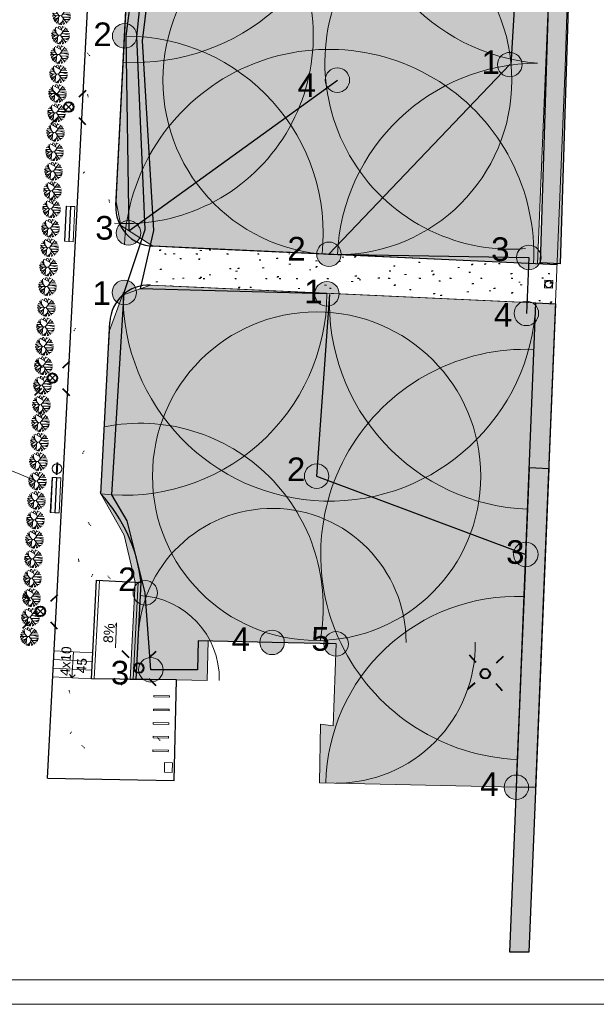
# Model space of a CAD drawing. Header units: metres. Extents: x -0.21 to 0.92, y -0.3 to 0.33.
# Tile 2 of 18: x -0.01 to 0.11, y -0.3 to -0.1. Entities that reach past the tile are written whole.
import ezdxf

# ---------------------------------------------------------------- set-up
doc = ezdxf.new("R2010")
doc.units = ezdxf.units.M
doc.header["$LTSCALE"] = 0.0127
doc.layers.add('Design Layer-1', color=7, linetype='Continuous')
doc.layers.add('nawodnienie', color=7, linetype='Continuous')
doc.styles.add('Arial', font='arial.ttf')

# ---------------------------------------------------------------- blocks, each defined once
blk = doc.blocks.new('thuja M')
at = {"color": 3, "linetype": 'Continuous', "lineweight": 18, "true_color": 0x00ff00, "transparency": 33554687}
for p, q in [((6591188.030408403, 5674830.43351465), (6591187.647005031, 5674830.646760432)), ((6591187.802077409, 5674830.560510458), (6591187.822690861, 5674830.70950627)), ((6591188.092481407, 5674830.307144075), (6591187.890200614, 5674830.718954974)), ((6591188.004995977, 5674830.485250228), (6591188.08761177, 5674830.704294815)), ((6591188.053624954, 5674830.613528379), (6591188.201847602, 5674830.665242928)), ((6591187.932484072, 5674830.091455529), (6591187.316962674, 5674830.102640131)), ((6591187.457453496, 5674829.974068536), (6591187.319763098, 5674830.035351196)), ((6591187.515200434, 5674830.099701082), (6591187.332187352, 5674830.232446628)), ((6591187.618378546, 5674830.24982669), (6591187.35223022, 5674830.261294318)), ((6591187.594883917, 5674830.100575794), (6591187.361905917, 5674829.886115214)), ((6591187.561166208, 5674830.386429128), (6591187.379543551, 5674830.367965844)), ((6591187.757298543, 5674830.096111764), (6591187.476172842, 5674830.512237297)), ((6591187.830801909, 5674830.095022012), (6591187.484603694, 5674829.668508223)), ((6591187.615339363, 5674830.306241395), (6591187.588582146, 5674830.611166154)), ((6591187.626414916, 5674830.24982669), (6591187.649350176, 5674830.24982669)), ((6591187.735827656, 5674829.978014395), (6591187.721373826, 5674829.509372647)), ((6591188.001894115, 5674829.993154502), (6591188.561667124, 5674829.997445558)), ((6591188.015133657, 5674830.18780417), (6591188.560593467, 5674830.199127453)), ((6591188.125957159, 5674830.346844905), (6591188.521175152, 5674830.335764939)), ((6591188.17450903, 5674830.191112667), (6591188.569283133, 5674830.088965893)), ((6591188.280421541, 5674830.342514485), (6591188.385812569, 5674830.537875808)), ((6591188.372994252, 5674830.339919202), (6591188.434070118, 5674830.483874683)), ((6591188.403025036, 5674829.996229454), (6591188.546283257, 5674829.926737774)), ((6591187.37633933, 5674829.844892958), (6591187.683891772, 5674829.914029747)), ((6591187.522137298, 5674829.877667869), (6591187.429093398, 5674829.737355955)), ((6591187.729639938, 5674829.777387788), (6591187.572821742, 5674829.590013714)), ((6591188.00248097, 5674829.690368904), (6591187.774761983, 5674829.49185339)), ((6591187.880666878, 5674829.584176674), (6591187.884487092, 5674829.471548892)), ((6591188.070579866, 5674829.895879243), (6591187.929112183, 5674829.468954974)), ((6591188.024558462, 5674829.756994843), (6591188.174064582, 5674829.512943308)), ((6591188.098569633, 5674829.636180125), (6591188.078089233, 5674829.483518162)), ((6591188.121132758, 5674829.837453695), (6591188.509006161, 5674829.826873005)), ((6591188.232857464, 5674829.666055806), (6591188.406486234, 5674829.673795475)), ((6591188.247175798, 5674829.834015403), (6591188.471836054, 5674829.759471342)), ((6591188.300516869, 5674829.832560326), (6591188.534572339, 5674829.889323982))]:
    blk.add_line(p, q, dxfattribs=at)
at = {"color": 3, "linetype": 'Continuous', "lineweight": 18, "true_color": 0x00ff00, "transparency": 33554687, "flags": 128}
blk.add_lwpolyline([(6591188.316175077, 5674830.597937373), (6591187.932484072, 5674830.091455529), (6591188.295490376, 5674829.577352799)], dxfattribs=at)
blk = doc.blocks.new('Callout')
at = {"color": 7, "linetype": 'Continuous', "lineweight": 5, "transparency": 33554687}
for p, q in [((-1.462795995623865, -0.6167528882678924), (0, 0)), ((0, 0), (9.971822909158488, 0))]:
    blk.add_line(p, q, dxfattribs=at)
at = {"color": 7, "transparency": 33554687, "insert": (-1.705132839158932, -0.04504865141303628), "char_height": 1.136881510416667, "width": 11.462399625, "attachment_point": 3, "rotation": 22.86155510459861, "line_spacing_factor": 0.9673603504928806, "style": 'Arial'}
blk.add_mtext("Thuja 'Smaragd'", dxfattribs=at)

msp = doc.modelspace()

# ---------------------------------------------------------------- hatches: boundary and pattern name
at = {"layer": 'nawodnienie', "linetype": 'Continuous', "lineweight": 5, "true_color": 0xff00ff, "transparency": 33554687}
h = msp.add_hatch(dxfattribs=at)
h.set_pattern_fill('AR-SAND_3-1', color=6, scale=4.000000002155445, style=0, pattern_type=2)
h.set_pattern_definition([(-48.55481375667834, (2118.142719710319, -11944.28346248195), (0.01558888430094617, 0.001588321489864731), [0.0001599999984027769, -0.03922015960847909]), (-48.55481375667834, (2118.142930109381, -11944.28370075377), (0.01558888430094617, 0.001588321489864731), [0.0001599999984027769, -0.03922015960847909]), (-48.55481375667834, (2118.142932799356, -11944.2837038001), (0.01558888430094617, 0.001588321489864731), [0.0001599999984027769, -0.03922015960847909]), (-48.55481375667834, (2118.143167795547, -11944.28396992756), (0.01558888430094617, 0.001588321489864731), [0.0001599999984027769, -0.03922015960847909]), (-48.55481375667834, (2118.143170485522, -11944.28397297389), (0.01558888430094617, 0.001588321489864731), [0.0001599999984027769, -0.03922015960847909]), (-78.5548140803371, (2118.142719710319, -11944.28346248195), (0.02387374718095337, -0.01277244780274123), [0.0001599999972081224, -0.02190751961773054]), (-78.5548140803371, (2118.142754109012, -11944.28363238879), (0.02387374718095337, -0.01277244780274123), [0.0001599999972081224, -0.02190751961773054]), (-78.5548140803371, (2118.142754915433, -11944.28363637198), (0.02387374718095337, -0.01277244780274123), [0.0001599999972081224, -0.02190751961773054]), (-78.5548140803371, (2118.142811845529, -11944.28391756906), (0.02387374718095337, -0.01277244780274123), [0.0001599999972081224, -0.02190751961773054]), (-78.5548140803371, (2118.14281265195, -11944.28392155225), (0.02387374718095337, -0.01277244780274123), [0.0001599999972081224, -0.02190751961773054]), (-118.5548147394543, (2118.142031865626, -11944.27348873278), (0.001787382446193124, -0.025248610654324), [0.0001599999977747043, -0.03763519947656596]), (-118.5548147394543, (2118.141980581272, -11944.27358297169), (0.001787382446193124, -0.025248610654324), [0.0001599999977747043, -0.03763519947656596]), (-118.5548147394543, (2118.141978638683, -11944.27358654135), (0.001787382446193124, -0.025248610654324), [0.0001599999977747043, -0.03763519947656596]), (-118.5548147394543, (2118.141799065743, -11944.27391652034), (0.001787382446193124, -0.025248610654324), [0.0001599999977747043, -0.03763519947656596]), (-118.5548147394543, (2118.141797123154, -11944.27392008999), (0.001787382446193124, -0.025248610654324), [0.0001599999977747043, -0.03763519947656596]), (-128.5548148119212, (2118.142031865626, -11944.27348873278), (0.00879793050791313, -0.02388508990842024), [0.0001599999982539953, -0.02243583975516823]), (-128.5548148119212, (2118.141997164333, -11944.27353227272), (0.00879793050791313, -0.02388508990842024), [0.0001599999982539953, -0.02243583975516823]), (-128.5548148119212, (2118.141994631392, -11944.27353545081), (0.00879793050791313, -0.02388508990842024), [0.0001599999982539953, -0.02243583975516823]), (-128.5548148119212, (2118.14184026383, -11944.2737291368), (0.00879793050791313, -0.02388508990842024), [0.0001599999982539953, -0.02243583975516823]), (-128.5548148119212, (2118.141837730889, -11944.2737323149), (0.00879793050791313, -0.02388508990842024), [0.0001599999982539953, -0.02243583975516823])])
h.paths.add_polyline_path([(-0.00472076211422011, -0.2247465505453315), (0.00325159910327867, -0.2251591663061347), (0.02162269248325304, 0.1295862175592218), (0.01360725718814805, 0.1296019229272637)])
at = {"layer": 'nawodnienie', "linetype": 'Continuous', "lineweight": 0, "true_color": 0xe2e6cf, "transparency": 33554687}
for points in [[(0.09467516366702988, -0.1453202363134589), (0.02489061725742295, -0.142110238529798), (0.01563298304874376, -0.1416869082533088), (0.009059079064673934, -0.1374200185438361), (0.008080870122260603, -0.1325696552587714), (0.00827808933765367, -0.1282028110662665), (0.02005483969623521, 0.1001225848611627), (0.02038078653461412, 0.105624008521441), (0.02211143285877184, 0.1102254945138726), (0.02876241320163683, 0.1132006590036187), (0.0376914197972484, 0.1127598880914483), (0.1052388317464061, 0.1094049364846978)], [(0.01096649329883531, -0.2306622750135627), (0.0204662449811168, -0.2307481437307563), (0.02679909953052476, -0.2308690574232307), (0.0269541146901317, -0.2227501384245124), (0.0532741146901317, -0.2233501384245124), (0.0526341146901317, -0.2401901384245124), (0.050073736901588, -0.2398509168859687), (0.04987245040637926, -0.2518870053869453), (0.09032304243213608, -0.2528046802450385), (0.09434808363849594, -0.1532942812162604), (0.02456224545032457, -0.1501036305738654), (0.01512240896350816, -0.1496720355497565), (0.009382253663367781, -0.1517381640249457), (0.006677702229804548, -0.1589894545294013), (0.006370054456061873, -0.1649336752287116), (0.004940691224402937, -0.1925511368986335), (0.009742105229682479, -0.2010503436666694), (0.01200022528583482, -0.2106890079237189)]]:
    msp.add_hatch(color=254, dxfattribs=at).paths.add_polyline_path(points)
at = {"layer": 'nawodnienie', "linetype": 'Continuous', "lineweight": 0, "true_color": 0xd9d9d9, "transparency": 33554687}
for points in [[(0.09531346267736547, -0.1450990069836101), (0.09803367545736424, -0.05723208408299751), (0.1020316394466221, -0.05738426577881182), (0.0993093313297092, -0.1453169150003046), (0.09531346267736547, -0.1450990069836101)], [(0.09426828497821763, -0.2528397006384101), (0.09032304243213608, -0.2528046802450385), (0.09434808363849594, -0.1532942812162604), (0.09834395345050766, -0.1534769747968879), (0.09426828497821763, -0.2528397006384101)], [(0.09291257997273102, -0.2866965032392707), (0.08896733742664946, -0.2866614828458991), (0.09299237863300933, -0.187151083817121), (0.09698824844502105, -0.1873337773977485), (0.09291257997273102, -0.2866965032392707)]]:
    msp.add_hatch(color=254, dxfattribs=at).paths.add_polyline_path(points)
at = {"layer": 'nawodnienie', "linetype": 'Continuous', "lineweight": 0, "true_color": 0xcc6666, "transparency": 33554687}
h = msp.add_hatch(color=13, dxfattribs=at)
edge = h.paths.add_edge_path()
edge.add_arc((0.009811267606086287, -0.09847784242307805), 0.002516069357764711, 0, 360)
at = {"layer": 'nawodnienie', "linetype": 'Continuous', "lineweight": 0, "true_color": 0x636466, "transparency": 33554687}
h = msp.add_hatch(color=251, dxfattribs=at)
edge = h.paths.add_edge_path()
edge.add_arc((0.08897380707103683, -0.1043820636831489), 0.002516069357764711, 0, 360)
at = {"layer": 'nawodnienie', "linetype": 'Continuous', "lineweight": 0, "true_color": 0xcc6666, "transparency": 33554687}
h = msp.add_hatch(color=13, dxfattribs=at)
edge = h.paths.add_edge_path()
edge.add_arc((0.05352825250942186, -0.1075609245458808), 0.002516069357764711, 0, 360)
h = msp.add_hatch(color=13, dxfattribs=at)
edge = h.paths.add_edge_path()
edge.add_arc((0.01059023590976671, -0.1389401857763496), 0.002516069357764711, 0, 360)
at = {"layer": 'nawodnienie', "linetype": 'Continuous', "lineweight": 0, "true_color": 0x636466, "transparency": 33554687}
h = msp.add_hatch(color=251, dxfattribs=at)
edge = h.paths.add_edge_path()
edge.add_arc((0.05180800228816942, -0.1433411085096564), 0.002516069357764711, 0, 360)
h = msp.add_hatch(color=251, dxfattribs=at)
edge = h.paths.add_edge_path()
edge.add_arc((0.09288591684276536, -0.1439779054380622), 0.002516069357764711, 0, 360)
at = {"layer": 'nawodnienie', "linetype": 'Continuous', "lineweight": 5, "true_color": 0xff00ff, "transparency": 33554687}
h = msp.add_hatch(dxfattribs=at)
h.set_pattern_fill('AR-SAND_3', color=6, style=0, pattern_type=2)
h.set_pattern_definition([(37.50000000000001, (0.0001376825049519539, 1.353553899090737), (-0.0001280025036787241, 0.00391530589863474), [4e-05, -0.009805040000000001]), (37.50000000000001, (0.0002007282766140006, 1.353602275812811), (-0.0001280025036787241, 0.00391530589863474), [4e-05, -0.009805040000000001]), (37.50000000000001, (0.0002015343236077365, 1.353602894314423), (-0.0001280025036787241, 0.00391530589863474), [4e-05, -0.009805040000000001]), (37.50000000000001, (0.0002719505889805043, 1.353656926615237), (-0.0001280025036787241, 0.00391530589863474), [4e-05, -0.009805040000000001]), (37.50000000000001, (0.0002727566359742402, 1.353657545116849), (-0.0001280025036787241, 0.00391530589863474), [4e-05, -0.009805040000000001]), (7.499999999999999, (0.0001376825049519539, 1.353553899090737), (0.003596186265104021, 0.005734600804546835), [4e-05, -0.005476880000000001]), (7.499999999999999, (0.0001806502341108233, 1.353559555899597), (0.003596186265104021, 0.005734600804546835), [4e-05, -0.005476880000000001]), (7.499999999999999, (0.0001816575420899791, 1.353559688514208), (0.003596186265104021, 0.005734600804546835), [4e-05, -0.005476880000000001]), (7.499999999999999, (0.0002527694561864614, 1.353569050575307), (0.003596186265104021, 0.005734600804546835), [4e-05, -0.005476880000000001]), (7.499999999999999, (0.0002537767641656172, 1.353569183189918), (0.003596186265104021, 0.005734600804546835), [4e-05, -0.005476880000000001]), (-32.50000000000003, (-0.002361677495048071, 1.353553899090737), (0.006327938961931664, 1.149747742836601e-05), [4e-05, -0.009408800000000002]), (-32.50000000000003, (-0.002339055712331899, 1.353539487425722), (0.006327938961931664, 1.149747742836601e-05), [4e-05, -0.009408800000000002]), (-32.50000000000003, (-0.002338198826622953, 1.35353894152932), (0.006327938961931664, 1.149747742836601e-05), [4e-05, -0.009408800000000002]), (-32.50000000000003, (-0.002258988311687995, 1.353488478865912), (0.006327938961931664, 1.149747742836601e-05), [4e-05, -0.009408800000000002]), (-32.50000000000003, (-0.002258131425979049, 1.35348793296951), (0.006327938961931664, 1.149747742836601e-05), [4e-05, -0.009408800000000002]), (-42.50000000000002, (-0.002361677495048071, 1.353553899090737), (0.006108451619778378, 0.001783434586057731), [4.000000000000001e-05, -0.005608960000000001]), (-42.50000000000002, (-0.002351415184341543, 1.353544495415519), (0.006108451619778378, 0.001783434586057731), [4.000000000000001e-05, -0.005608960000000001]), (-42.50000000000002, (-0.002350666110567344, 1.353543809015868), (0.006108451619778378, 0.001783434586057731), [4.000000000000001e-05, -0.005608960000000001]), (-42.50000000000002, (-0.002305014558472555, 1.353501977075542), (0.006108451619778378, 0.001783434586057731), [4.000000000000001e-05, -0.005608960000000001]), (-42.50000000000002, (-0.002304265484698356, 1.353501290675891), (0.006108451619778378, 0.001783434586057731), [4.000000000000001e-05, -0.005608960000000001])])
h.paths.add_polyline_path([(0.09836322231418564, -0.1534778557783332), (0.09869063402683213, -0.1454849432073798), (0.01563298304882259, -0.1416869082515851), (0.01512240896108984, -0.1496720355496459)])
at = {"layer": 'nawodnienie', "linetype": 'Continuous', "lineweight": 0, "true_color": 0x9f7fff, "transparency": 33554687}
h = msp.add_hatch(color=181, dxfattribs=at)
edge = h.paths.add_edge_path()
edge.add_arc((0.00974541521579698, -0.1511788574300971), 0.002516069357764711, 0, 360)
at = {"layer": 'nawodnienie', "linetype": 'Continuous', "lineweight": 0, "true_color": 0xbfff00, "transparency": 33554687}
h = msp.add_hatch(color=60, dxfattribs=at)
edge = h.paths.add_edge_path()
edge.add_arc((0.05139456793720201, -0.1514575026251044), 0.002516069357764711, 0, 360)
at = {"layer": 'nawodnienie', "linetype": 'Continuous', "lineweight": 0, "true_color": 0x636466, "transparency": 33554687}
h = msp.add_hatch(color=251, dxfattribs=at)
edge = h.paths.add_edge_path()
edge.add_arc((0.09237770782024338, -0.1554745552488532), 0.002516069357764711, 0, 360)
at = {"layer": 'nawodnienie', "linetype": 'Continuous', "lineweight": 0, "true_color": 0xbfff00, "transparency": 33554687}
h = msp.add_hatch(color=60, dxfattribs=at)
edge = h.paths.add_edge_path()
edge.add_arc((0.04927416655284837, -0.1889041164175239), 0.002516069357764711, 0, 360)
at = {"layer": 'nawodnienie', "linetype": 'Continuous', "lineweight": 5, "true_color": 0xff00ff, "transparency": 33554687}
h = msp.add_hatch(dxfattribs=at)
h.set_pattern_fill('AR-SAND_3-1', color=6, scale=4.000000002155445, style=0, pattern_type=2)
h.set_pattern_definition([(-48.55481375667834, (2223.799890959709, -50412.3378696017), (0.01558888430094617, 0.001588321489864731), [0.0001599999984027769, -0.03922015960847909]), (-48.55481375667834, (2223.800101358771, -50412.33810787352), (0.01558888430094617, 0.001588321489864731), [0.0001599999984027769, -0.03922015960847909]), (-48.55481375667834, (2223.800104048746, -50412.33811091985), (0.01558888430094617, 0.001588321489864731), [0.0001599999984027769, -0.03922015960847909]), (-48.55481375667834, (2223.800339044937, -50412.33837704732), (0.01558888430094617, 0.001588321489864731), [0.0001599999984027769, -0.03922015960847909]), (-48.55481375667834, (2223.800341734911, -50412.33838009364), (0.01558888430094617, 0.001588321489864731), [0.0001599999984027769, -0.03922015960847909]), (-78.5548140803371, (2223.799890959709, -50412.3378696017), (0.02387374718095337, -0.01277244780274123), [0.0001599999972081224, -0.02190751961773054]), (-78.5548140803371, (2223.799925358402, -50412.33803950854), (0.02387374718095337, -0.01277244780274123), [0.0001599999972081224, -0.02190751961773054]), (-78.5548140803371, (2223.799926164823, -50412.33804349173), (0.02387374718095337, -0.01277244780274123), [0.0001599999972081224, -0.02190751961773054]), (-78.5548140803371, (2223.799983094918, -50412.33832468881), (0.02387374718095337, -0.01277244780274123), [0.0001599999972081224, -0.02190751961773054]), (-78.5548140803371, (2223.79998390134, -50412.338328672), (0.02387374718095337, -0.01277244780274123), [0.0001599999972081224, -0.02190751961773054]), (-118.5548147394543, (2223.799203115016, -50412.32789585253), (0.001787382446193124, -0.025248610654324), [0.0001599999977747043, -0.03763519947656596]), (-118.5548147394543, (2223.799151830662, -50412.32799009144), (0.001787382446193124, -0.025248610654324), [0.0001599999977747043, -0.03763519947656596]), (-118.5548147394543, (2223.799149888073, -50412.3279936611), (0.001787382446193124, -0.025248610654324), [0.0001599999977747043, -0.03763519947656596]), (-118.5548147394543, (2223.798970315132, -50412.32832364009), (0.001787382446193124, -0.025248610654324), [0.0001599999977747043, -0.03763519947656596]), (-118.5548147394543, (2223.798968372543, -50412.32832720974), (0.001787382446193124, -0.025248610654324), [0.0001599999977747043, -0.03763519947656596]), (-128.5548148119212, (2223.799203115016, -50412.32789585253), (0.00879793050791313, -0.02388508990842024), [0.0001599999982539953, -0.02243583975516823]), (-128.5548148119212, (2223.799168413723, -50412.32793939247), (0.00879793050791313, -0.02388508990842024), [0.0001599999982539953, -0.02243583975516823]), (-128.5548148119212, (2223.799165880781, -50412.32794257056), (0.00879793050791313, -0.02388508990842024), [0.0001599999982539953, -0.02243583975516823]), (-128.5548148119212, (2223.799011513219, -50412.32813625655), (0.00879793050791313, -0.02388508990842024), [0.0001599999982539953, -0.02243583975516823]), (-128.5548148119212, (2223.799008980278, -50412.32813943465), (0.00879793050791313, -0.02388508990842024), [0.0001599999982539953, -0.02243583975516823])])
h.paths.add_polyline_path([(0.004555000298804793, -0.2103077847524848), (0.01319218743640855, -0.2107505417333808), (0.01051202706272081, -0.2009953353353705), (0.004940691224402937, -0.1925511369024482)])
at = {"layer": 'nawodnienie', "linetype": 'Continuous', "lineweight": 0, "true_color": 0xbfff00, "transparency": 33554687}
h = msp.add_hatch(color=60, dxfattribs=at)
edge = h.paths.add_edge_path()
edge.add_arc((0.09225736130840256, -0.2049828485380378), 0.002516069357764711, 0, 360)
at = {"layer": 'nawodnienie', "linetype": 'Continuous', "lineweight": 0, "true_color": 0x9f7fff, "transparency": 33554687}
h = msp.add_hatch(color=181, dxfattribs=at)
edge = h.paths.add_edge_path()
edge.add_arc((0.01405800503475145, -0.2128683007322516), 0.002516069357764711, 0, 360)
h = msp.add_hatch(color=181, dxfattribs=at)
edge = h.paths.add_edge_path()
edge.add_arc((0.0401141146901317, -0.2230501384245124), 0.002516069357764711, 0, 360)
h = msp.add_hatch(color=181, dxfattribs=at)
edge = h.paths.add_edge_path()
edge.add_arc((0.0532741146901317, -0.2233501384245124), 0.002516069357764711, 0, 360)
h = msp.add_hatch(color=181, dxfattribs=at)
edge = h.paths.add_edge_path()
edge.add_arc((0.01519245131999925, -0.22866872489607), 0.002516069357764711, 0, 360)
at = {"layer": 'nawodnienie', "linetype": 'Continuous', "lineweight": 5, "true_color": 0xff00ff, "transparency": 33554687}
h = msp.add_hatch(dxfattribs=at)
h.set_pattern_fill('AR-SAND_3-1', color=6, scale=4.000000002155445, style=0, pattern_type=2)
h.set_pattern_definition([(-48.55481375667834, (1802.751013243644, -60190.41699309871), (0.01558888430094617, 0.001588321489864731), [0.0001599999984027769, -0.03922015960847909]), (-48.55481375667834, (1802.751223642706, -60190.41723137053), (0.01558888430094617, 0.001588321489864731), [0.0001599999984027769, -0.03922015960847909]), (-48.55481375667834, (1802.751226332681, -60190.41723441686), (0.01558888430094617, 0.001588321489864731), [0.0001599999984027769, -0.03922015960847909]), (-48.55481375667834, (1802.751461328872, -60190.41750054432), (0.01558888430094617, 0.001588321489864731), [0.0001599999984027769, -0.03922015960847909]), (-48.55481375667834, (1802.751464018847, -60190.41750359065), (0.01558888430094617, 0.001588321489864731), [0.0001599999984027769, -0.03922015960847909]), (-78.5548140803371, (1802.751013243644, -60190.41699309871), (0.02387374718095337, -0.01277244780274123), [0.0001599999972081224, -0.02190751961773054]), (-78.5548140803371, (1802.751047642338, -60190.41716300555), (0.02387374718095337, -0.01277244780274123), [0.0001599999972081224, -0.02190751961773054]), (-78.5548140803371, (1802.751048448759, -60190.41716698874), (0.02387374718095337, -0.01277244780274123), [0.0001599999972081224, -0.02190751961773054]), (-78.5548140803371, (1802.751105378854, -60190.41744818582), (0.02387374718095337, -0.01277244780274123), [0.0001599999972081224, -0.02190751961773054]), (-78.5548140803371, (1802.751106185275, -60190.41745216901), (0.02387374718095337, -0.01277244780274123), [0.0001599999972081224, -0.02190751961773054]), (-118.5548147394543, (1802.750325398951, -60190.40701934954), (0.001787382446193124, -0.025248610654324), [0.0001599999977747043, -0.03763519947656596]), (-118.5548147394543, (1802.750274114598, -60190.40711358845), (0.001787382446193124, -0.025248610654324), [0.0001599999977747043, -0.03763519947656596]), (-118.5548147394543, (1802.750272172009, -60190.40711715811), (0.001787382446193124, -0.025248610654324), [0.0001599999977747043, -0.03763519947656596]), (-118.5548147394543, (1802.750092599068, -60190.4074471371), (0.001787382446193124, -0.025248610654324), [0.0001599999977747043, -0.03763519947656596]), (-118.5548147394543, (1802.750090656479, -60190.40745070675), (0.001787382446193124, -0.025248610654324), [0.0001599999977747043, -0.03763519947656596]), (-128.5548148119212, (1802.750325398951, -60190.40701934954), (0.00879793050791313, -0.02388508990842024), [0.0001599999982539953, -0.02243583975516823]), (-128.5548148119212, (1802.750290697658, -60190.40706288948), (0.00879793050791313, -0.02388508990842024), [0.0001599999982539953, -0.02243583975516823]), (-128.5548148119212, (1802.750288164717, -60190.40706606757), (0.00879793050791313, -0.02388508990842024), [0.0001599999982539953, -0.02243583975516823]), (-128.5548148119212, (1802.750133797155, -60190.40725975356), (0.00879793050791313, -0.02388508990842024), [0.0001599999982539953, -0.02243583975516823]), (-128.5548148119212, (1802.750131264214, -60190.40726293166), (0.00879793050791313, -0.02388508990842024), [0.0001599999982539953, -0.02243583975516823])])
h.paths.add_polyline_path([(-0.006095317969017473, -0.2509510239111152), (0.01997296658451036, -0.251386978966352), (0.0204741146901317, -0.2307101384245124), (-0.004999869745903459, -0.2301393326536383)])
at = {"layer": 'nawodnienie', "linetype": 'Continuous', "lineweight": 0, "true_color": 0xbfff00, "transparency": 33554687}
h = msp.add_hatch(color=60, dxfattribs=at)
edge = h.paths.add_edge_path()
edge.add_arc((0.09032304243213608, -0.2528046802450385), 0.002516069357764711, 0, 360)

# ---------------------------------------------------------------- linework, layer by layer
at = {"layer": 'Design Layer-1', "color": 7, "linetype": 'Continuous', "lineweight": 5, "transparency": 33554687, "flags": 128}
msp.add_lwpolyline([(-0.21016, 0.2968), (-0.2101599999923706, -0.2973806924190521), (0.2099677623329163, -0.2973806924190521), (0.2099677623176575, 0.2968), (-0.21016, 0.2968)], dxfattribs=at)
at = {"layer": 'Design Layer-1', "color": 7, "linetype": 'Continuous', "lineweight": 18, "transparency": 33554687, "flags": 128}
msp.add_lwpolyline([(-0.2051584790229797, 0.2917984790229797), (-0.2051584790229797, -0.2923791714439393), (0.2049662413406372, -0.2923791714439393), (0.2049662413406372, 0.2917984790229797)], close=True, dxfattribs=at)
at = {"layer": 'nawodnienie', "color": 6, "linetype": 'Continuous', "lineweight": 30, "true_color": 0xff00ff, "transparency": 33554687}
for p, q in [((0.02002469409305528, 0.2534148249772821), (-0.006095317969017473, -0.2509510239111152)), ((0.00800912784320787, -0.1332815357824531), (0.02038078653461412, 0.105624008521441)), ((0.000350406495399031, -0.1264869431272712), (0.0003504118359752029, -0.1264868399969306)), ((0.008331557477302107, -0.1270551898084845), (0.008331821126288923, -0.1270549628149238)), ((0.09869063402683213, -0.1454849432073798), (0.01563298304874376, -0.1416869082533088)), ((0.004940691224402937, -0.1925511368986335), (0.006767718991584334, -0.1572501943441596)), ((-0.001560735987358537, -0.163390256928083), (-0.001560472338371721, -0.1633900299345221)), ((0.006370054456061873, -0.1649336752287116), (0.006370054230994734, -0.1649334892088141)), ((0.004940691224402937, -0.1925511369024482), (0.004940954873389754, -0.1925509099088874)), ((0.002973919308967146, -0.2305519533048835), (0.004017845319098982, -0.2102779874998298)), ((0.004017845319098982, -0.2102779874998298), (0.01319219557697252, -0.2107503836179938)), ((0.01319219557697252, -0.2107503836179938), (0.01319245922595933, -0.210750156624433)), ((0.02047352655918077, -0.2307101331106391), (0.002973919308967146, -0.2305519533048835)), ((0.01997296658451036, -0.251386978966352), (0.02047352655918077, -0.2307101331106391)), ((-0.006033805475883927, -0.2509520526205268), (0.01997296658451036, -0.251386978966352))]:
    msp.add_line(p, q, dxfattribs=at)
at = {"layer": 'nawodnienie', "color": 4, "linetype": 'Continuous', "lineweight": 25, "true_color": 0x00feff, "transparency": 33554687}
for p, q in [((0.08925826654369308, -0.1044687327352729), (0.09237770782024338, -0.0502432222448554)), ((0.01508942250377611, -0.05925029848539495), (0.010072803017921, -0.0985321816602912)), ((0.01232461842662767, -0.09859477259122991), (0.01610947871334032, -0.06008256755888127)), ((0.0134948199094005, -0.09947013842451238), (0.01809983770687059, -0.06032360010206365)), ((0.010072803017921, -0.0985321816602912), (0.01070255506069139, -0.1384867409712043)), ((0.0140548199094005, -0.1382701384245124), (0.01232461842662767, -0.09859477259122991)), ((0.0158148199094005, -0.1384301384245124), (0.0134948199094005, -0.09947013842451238)), ((0.08897380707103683, -0.1043820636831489), (0.05180800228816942, -0.1433411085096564)), ((0.01070255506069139, -0.1384867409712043), (0.05352825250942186, -0.1075609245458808)), ((0.00974541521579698, -0.1511788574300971), (0.0140548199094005, -0.1382701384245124)), ((0.01305623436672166, -0.1504157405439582), (0.0158148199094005, -0.1384301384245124)), ((0.05180800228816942, -0.1433411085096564), (0.09288591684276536, -0.1439779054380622)), ((0.09288591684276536, -0.1439779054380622), (0.09237770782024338, -0.1554745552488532)), ((0.007200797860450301, -0.1927511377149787), (0.00974541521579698, -0.1511788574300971)), ((0.05139456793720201, -0.1514575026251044), (0.01305623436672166, -0.1504157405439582)), ((0.05193504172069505, -0.1515787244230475), (0.04927416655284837, -0.1889041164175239)), ((0.04927416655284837, -0.1889041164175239), (0.09225736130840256, -0.2049828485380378)), ((0.0102948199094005, -0.1981101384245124), (0.007200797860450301, -0.1927511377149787)), ((0.01405800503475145, -0.2128683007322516), (0.0102948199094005, -0.1981101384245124)), ((0.09225736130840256, -0.2049828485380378), (0.09032304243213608, -0.2502886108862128)), ((0.01519245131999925, -0.22866872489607), (0.01405800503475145, -0.2128683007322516)), ((0.02489736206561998, -0.2227032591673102), (0.02476137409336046, -0.22866872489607)), ((0.0401141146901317, -0.2230501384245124), (0.02489736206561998, -0.2227032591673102)), ((0.0532741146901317, -0.2233501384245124), (0.0401141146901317, -0.2230501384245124)), ((0.02476137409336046, -0.22866872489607), (0.01519245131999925, -0.22866872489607))]:
    msp.add_line(p, q, dxfattribs=at)
at = {"layer": 'nawodnienie', "color": 1, "linetype": 'Continuous', "lineweight": 40, "true_color": 0xff0000, "transparency": 33554687}
for p, q in [((-0.005152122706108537, -0.1094830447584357), (-0.003763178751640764, -0.1109220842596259)), ((0.0004787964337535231, -0.1109972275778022), (0.001917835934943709, -0.1096082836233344)), ((-0.005277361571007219, -0.116553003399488), (-0.003838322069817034, -0.1151640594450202)), ((0.0004036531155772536, -0.1152392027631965), (0.001792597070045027, -0.1166782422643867)), ((-0.00849987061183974, -0.1651661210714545), (-0.007110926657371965, -0.1666051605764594)), ((-0.002868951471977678, -0.1666803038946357), (-0.001429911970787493, -0.1652913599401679)), ((-0.008625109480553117, -0.1722360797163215), (-0.007186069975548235, -0.170847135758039)), ((-0.002944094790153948, -0.17092227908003), (-0.001555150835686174, -0.1723613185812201)), ((-0.01098264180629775, -0.2130559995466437), (-0.009593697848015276, -0.2144950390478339)), ((-0.005351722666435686, -0.2145701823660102), (-0.003912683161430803, -0.2131812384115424)), ((-0.01110788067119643, -0.220125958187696), (-0.009668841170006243, -0.2187370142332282)), ((-0.005426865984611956, -0.2188121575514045), (-0.004037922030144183, -0.2202511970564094))]:
    msp.add_line(p, q, dxfattribs=at)
at = {"layer": 'nawodnienie', "color": 1, "linetype": 'Continuous', "lineweight": 9, "true_color": 0xff0000, "transparency": 33554687}
for p, q in [((-0.002386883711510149, -0.1123735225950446), (-0.0009726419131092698, -0.1137877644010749)), ((-0.0009726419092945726, -0.1123735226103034), (-0.002386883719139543, -0.1137877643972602)), ((-0.005734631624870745, -0.1680565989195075), (-0.004320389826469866, -0.1694708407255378)), ((-0.004320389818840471, -0.1680565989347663), (-0.005734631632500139, -0.1694708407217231)), ((-0.008217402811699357, -0.2159464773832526), (-0.006803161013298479, -0.2173607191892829)), ((-0.006803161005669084, -0.2159464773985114), (-0.008217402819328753, -0.2173607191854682))]:
    msp.add_line(p, q, dxfattribs=at)
at = {"layer": 'nawodnienie', "color": 3, "linetype": 'Continuous', "lineweight": 18, "true_color": 0x00ff00, "transparency": 33554687}
msp.add_line((0.01512240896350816, -0.1496720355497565), (0.09836324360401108, -0.1534778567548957), dxfattribs=at)
at = {"layer": 'nawodnienie', "color": 6, "linetype": 'Continuous', "lineweight": 9, "true_color": 0xff00ff, "transparency": 33554687}
msp.add_line((0.003573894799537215, -0.2305573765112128), (0.004616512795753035, -0.2103088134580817), dxfattribs=at)
at = {"layer": 'nawodnienie', "color": 6, "linetype": 'Continuous', "lineweight": 20, "true_color": 0xff00ff, "transparency": 33554687}
for p, q in [((-0.00472076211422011, -0.2247465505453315), (0.003251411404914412, -0.2251591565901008)), ((-0.004906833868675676, -0.2283417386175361), (0.003065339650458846, -0.2287543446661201)), ((-0.004813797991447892, -0.2265441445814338), (0.003158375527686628, -0.226956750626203)), ((-0.004999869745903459, -0.2301393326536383), (0.002972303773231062, -0.2305519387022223))]:
    msp.add_line(p, q, dxfattribs=at)
at = {"layer": 'nawodnienie', "color": 14, "linetype": 'Continuous', "lineweight": 40, "true_color": 0x990000, "transparency": 33554687}
for p, q in [((0.009250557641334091, -0.2247080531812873), (0.01063950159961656, -0.2261470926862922)), ((0.01488147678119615, -0.2262222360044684), (0.01632051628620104, -0.2248332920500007)), ((0.08063740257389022, -0.2256135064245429), (0.08199530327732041, -0.2270818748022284)), ((0.0862347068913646, -0.2272475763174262), (0.08770307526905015, -0.2258896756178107)), ((0.009125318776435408, -0.2317780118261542), (0.01056435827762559, -0.2303890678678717)), ((0.01480633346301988, -0.2304642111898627), (0.01619527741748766, -0.2319032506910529)), ((0.0803612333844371, -0.2326791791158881), (0.08182960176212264, -0.2313212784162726)), ((0.08606900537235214, -0.2314869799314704), (0.08742690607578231, -0.2329553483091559))]:
    msp.add_line(p, q, dxfattribs=at)
at = {"layer": 'nawodnienie', "color": 3, "linetype": 'Continuous', "lineweight": 18, "true_color": 0x00ff00, "transparency": 33554687, "flags": 128}
for points in [[(0.09467516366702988, -0.1453202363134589), (0.02489061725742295, -0.142110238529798), (0.01563298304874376, -0.1416869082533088), (0.009059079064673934, -0.1374200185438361), (0.008080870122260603, -0.1325696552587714), (0.00827808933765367, -0.1282028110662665), (0.02005483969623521, 0.1001225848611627), (0.02038078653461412, 0.105624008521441), (0.02211143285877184, 0.1102254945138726), (0.02876241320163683, 0.1132006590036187), (0.0376914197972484, 0.1127598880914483), (0.1052388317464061, 0.1094049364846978)], [(0.01096649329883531, -0.2306622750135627), (0.0204662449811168, -0.2307481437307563), (0.02679909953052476, -0.2308690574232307), (0.0269541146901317, -0.2227501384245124), (0.0532741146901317, -0.2233501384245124), (0.0526341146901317, -0.2401901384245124), (0.050073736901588, -0.2398509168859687), (0.04987245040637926, -0.2518870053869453), (0.09032304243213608, -0.2528046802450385), (0.09434808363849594, -0.1532942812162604), (0.02456224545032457, -0.1501036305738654), (0.01512240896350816, -0.1496720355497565), (0.009382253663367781, -0.1517381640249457), (0.006677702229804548, -0.1589894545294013), (0.006370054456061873, -0.1649336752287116), (0.004940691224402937, -0.1925511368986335), (0.009742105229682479, -0.2010503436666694), (0.01200022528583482, -0.2106890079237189)]]:
    msp.add_lwpolyline(points, close=True, dxfattribs=at)
at = {"layer": 'nawodnienie', "color": 3, "linetype": 'Continuous', "lineweight": 30, "true_color": 0x00ff00, "transparency": 33554687, "flags": 128}
for points in [[(0.09531346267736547, -0.1450990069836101), (0.09803367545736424, -0.05723208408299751), (0.1020316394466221, -0.05738426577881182), (0.0993093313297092, -0.1453169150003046), (0.09531346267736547, -0.1450990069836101)], [(0.09426828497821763, -0.2528397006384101), (0.09032304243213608, -0.2528046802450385), (0.09434808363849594, -0.1532942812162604), (0.09834395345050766, -0.1534769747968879), (0.09426828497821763, -0.2528397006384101)], [(0.09291257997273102, -0.2866965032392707), (0.08896733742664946, -0.2866614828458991), (0.09299237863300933, -0.187151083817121), (0.09698824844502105, -0.1873337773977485), (0.09291257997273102, -0.2866965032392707)]]:
    msp.add_lwpolyline(points, dxfattribs=at)
at = {"layer": 'nawodnienie', "color": 14, "linetype": 'Continuous', "lineweight": 9, "true_color": 0x990000, "transparency": 33554687, "flags": 128}
msp.add_lwpolyline([(0.1013941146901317, -0.07175013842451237), (0.1003344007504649, -0.1049508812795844), (0.09426828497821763, -0.2528397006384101)], dxfattribs=at)
at = {"layer": 'nawodnienie', "color": 4, "linetype": 'Continuous', "lineweight": 18, "true_color": 0x00ffff, "transparency": 33554687, "flags": 128}
for points in [[(-0.002582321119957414, -0.1406484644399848), (-0.00248244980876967, -0.1406535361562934), (-0.002117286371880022, -0.1334628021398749), (-0.002217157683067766, -0.133457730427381), (-0.002582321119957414, -0.1406484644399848)], [(-0.002582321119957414, -0.1406484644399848), (-0.00248244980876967, -0.1406535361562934), (-0.002117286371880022, -0.1334628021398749), (-0.002217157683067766, -0.133457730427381), (-0.002582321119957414, -0.1406484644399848)], [(-0.00248244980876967, -0.1406535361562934), (-0.001663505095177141, -0.1406951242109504), (-0.00129834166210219, -0.1335043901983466), (-0.002117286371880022, -0.1334628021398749), (-0.00248244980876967, -0.1406535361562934)], [(-0.00248244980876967, -0.1406535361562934), (-0.001663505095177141, -0.1406951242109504), (-0.00129834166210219, -0.1335043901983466), (-0.002117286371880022, -0.1334628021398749), (-0.00248244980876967, -0.1406535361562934)], [(-0.0007646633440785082, -0.1407407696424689), (-0.00158360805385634, -0.1406991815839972), (-0.001218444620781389, -0.1335084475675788), (-0.0003994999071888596, -0.1335500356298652), (-0.0007646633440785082, -0.1407407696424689)], [(-0.005467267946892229, -0.1963555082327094), (-0.005367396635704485, -0.196360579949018), (-0.005002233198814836, -0.1891698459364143), (-0.005102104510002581, -0.1891647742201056), (-0.005467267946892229, -0.1963555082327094)], [(-0.005467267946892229, -0.1963555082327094), (-0.005367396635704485, -0.196360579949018), (-0.005002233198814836, -0.1891698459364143), (-0.005102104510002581, -0.1891647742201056), (-0.005467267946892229, -0.1963555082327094)], [(-0.005367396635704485, -0.196360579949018), (-0.004548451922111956, -0.196402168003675), (-0.004183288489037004, -0.1892114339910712), (-0.005002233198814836, -0.1891698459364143), (-0.005367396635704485, -0.196360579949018)], [(-0.005367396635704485, -0.196360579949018), (-0.004548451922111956, -0.196402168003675), (-0.004183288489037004, -0.1892114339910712), (-0.005002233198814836, -0.1891698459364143), (-0.005367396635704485, -0.196360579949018)], [(-0.003649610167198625, -0.1964478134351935), (-0.004468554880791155, -0.1964062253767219), (-0.004103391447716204, -0.1892154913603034), (-0.003284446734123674, -0.1892570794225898), (-0.003649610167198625, -0.1964478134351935)], [(0.01900007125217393, -0.2343126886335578), (0.01580064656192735, -0.2342520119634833), (0.01580671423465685, -0.2339320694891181), (0.01900613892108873, -0.2339927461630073), (0.01900007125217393, -0.2343126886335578)], [(0.01894697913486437, -0.2371121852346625), (0.01574755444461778, -0.2370515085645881), (0.01575362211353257, -0.2367315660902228), (0.01895304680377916, -0.236792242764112), (0.01894697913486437, -0.2371121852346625)], [(0.01889388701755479, -0.239911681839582), (0.01569446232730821, -0.2398510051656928), (0.015700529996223, -0.2395310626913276), (0.01889995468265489, -0.2395917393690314), (0.01889388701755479, -0.239911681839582)], [(0.01884079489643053, -0.2427111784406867), (0.01564137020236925, -0.2426505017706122), (0.01564743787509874, -0.242330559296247), (0.01884686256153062, -0.2423912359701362), (0.01884079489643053, -0.2427111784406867)], [(0.01878770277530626, -0.2455106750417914), (0.01558827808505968, -0.245449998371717), (0.01559434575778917, -0.2451300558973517), (0.01879377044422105, -0.2451907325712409), (0.01878770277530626, -0.2455106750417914)], [(0.01802992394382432, -0.247730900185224), (0.01800478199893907, -0.2497307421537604), (0.01960465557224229, -0.2497508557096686), (0.01962979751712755, -0.247751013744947), (0.01802992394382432, -0.247730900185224)]]:
    msp.add_lwpolyline(points, dxfattribs=at)
at = {"layer": 'nawodnienie', "color": 7, "linetype": 'Continuous', "lineweight": 18, "transparency": 33554687, "flags": 128}
for points in [[(-0.0007646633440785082, -0.1407407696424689), (-0.00158360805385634, -0.1406991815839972), (-0.001218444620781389, -0.1335084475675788), (-0.0003994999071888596, -0.1335500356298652), (-0.0007646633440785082, -0.1407407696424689)], [(-0.003649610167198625, -0.1964478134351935), (-0.004468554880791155, -0.1964062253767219), (-0.004103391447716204, -0.1892154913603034), (-0.003284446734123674, -0.1892570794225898), (-0.003649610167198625, -0.1964478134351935)]]:
    msp.add_lwpolyline(points, dxfattribs=at)
at = {"layer": 'nawodnienie', "color": 4, "linetype": 'Continuous', "lineweight": 9, "true_color": 0x00ffff, "transparency": 33554687, "flags": 128}
for points in [[(0.09779193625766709, -0.1487060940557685), (0.09619304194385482, -0.1486466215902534), (0.09613356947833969, -0.1502455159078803), (0.09773246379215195, -0.1503049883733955), (0.09779193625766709, -0.1487060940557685)], [(-0.00414058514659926, -0.1861605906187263), (-0.003940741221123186, -0.1861684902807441), (-0.004035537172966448, -0.1885666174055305), (-0.004235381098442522, -0.1885587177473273), (-0.00414058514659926, -0.1861605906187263)]]:
    msp.add_lwpolyline(points, dxfattribs=at)
at = {"layer": 'nawodnienie', "color": 6, "linetype": 'Continuous', "lineweight": 9, "true_color": 0xff00ff, "transparency": 33554687, "flags": 128}
for points in [[(0.01156175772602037, -0.2306549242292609), (0.0125935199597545, -0.2107197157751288), (0.004616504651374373, -0.2103089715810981)], [(0.007904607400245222, -0.224153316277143), (0.00810353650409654, -0.219047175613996), (0.007631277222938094, -0.2199916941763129)], [(-0.0007346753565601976, -0.2249528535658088), (-0.00101378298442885, -0.2303456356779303), (-0.001554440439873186, -0.2296052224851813), (-0.00101378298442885, -0.2303456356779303), (-0.0003834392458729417, -0.2297152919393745)]]:
    msp.add_lwpolyline(points, dxfattribs=at)
at = {"layer": 'nawodnienie', "color": 6, "linetype": 'Continuous', "lineweight": 30, "true_color": 0xff00ff, "transparency": 33554687, "flags": 128}
msp.add_lwpolyline([(0.01216831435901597, -0.2306350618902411), (0.01319218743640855, -0.2107505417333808), (0.01259352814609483, -0.2107195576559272)], dxfattribs=at)
at = {"layer": 'nawodnienie', "color": 155, "linetype": 'Continuous', "lineweight": 5, "true_color": 0x32709a, "transparency": 33554687}
for centre, radius in [((0.05352825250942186, -0.1075609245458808), 0.03586356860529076), ((0.009811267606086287, -0.09847784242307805), 0.002516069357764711), ((0.08897380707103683, -0.1043820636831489), 0.002516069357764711), ((0.05352825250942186, -0.1075609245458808), 0.002516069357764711), ((0.01059023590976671, -0.1389401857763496), 0.002516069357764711), ((0.05180800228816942, -0.1433411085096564), 0.002516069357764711), ((0.09288591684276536, -0.1439779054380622), 0.002516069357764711), ((0.00974541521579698, -0.1511788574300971), 0.002516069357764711), ((0.05139456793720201, -0.1514575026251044), 0.002516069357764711), ((0.09237770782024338, -0.1554745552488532), 0.002516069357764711), ((0.04927416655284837, -0.1889041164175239), 0.0337436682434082), ((0.04927416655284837, -0.1889041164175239), 0.002516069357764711), ((0.09225736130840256, -0.2049828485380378), 0.002516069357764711), ((0.01405800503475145, -0.2128683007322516), 0.002516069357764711), ((0.0401141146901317, -0.2230501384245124), 0.002516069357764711), ((0.0532741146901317, -0.2233501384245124), 0.002516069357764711), ((0.01519245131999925, -0.22866872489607), 0.002516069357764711), ((0.09032304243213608, -0.2528046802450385), 0.002516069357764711)]:
    msp.add_circle(centre, radius, dxfattribs=at)
at = {"layer": 'nawodnienie', "color": 1, "linetype": 'Continuous', "lineweight": 9, "true_color": 0xff0000, "transparency": 33554687}
for centre in [(-0.001679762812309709, -0.1130806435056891), (-0.005027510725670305, -0.168763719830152), (-0.007510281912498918, -0.2166535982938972)]:
    msp.add_circle(centre, 0.001000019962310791, dxfattribs=at)
at = {"layer": 'nawodnienie', "color": 1, "linetype": 'Continuous', "lineweight": 40, "true_color": 0xff0000, "transparency": 33554687}
for centre in [(-0.001679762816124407, -0.1130806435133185), (-0.005027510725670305, -0.1687637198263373), (-0.007510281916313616, -0.2166535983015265)]:
    msp.add_circle(centre, 0.0009877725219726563, dxfattribs=at)
at = {"layer": 'nawodnienie', "color": 4, "linetype": 'Continuous', "lineweight": 30, "true_color": 0x00ffff, "transparency": 33554687}
msp.add_circle((0.09696275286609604, -0.1494758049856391), 0.000738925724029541, dxfattribs=at)
at = {"layer": 'nawodnienie', "color": 4, "linetype": 'Continuous', "lineweight": 9, "true_color": 0x00ffff, "transparency": 33554687}
msp.add_circle((-0.004088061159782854, -0.187363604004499), 0.001, dxfattribs=at)
at = {"layer": 'nawodnienie', "color": 14, "linetype": 'Continuous', "lineweight": 40, "true_color": 0x990000, "transparency": 33554687}
for centre in [(0.01272291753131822, -0.2283056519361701), (0.08392062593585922, -0.229489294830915)]:
    msp.add_circle(centre, 0.0009877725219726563, dxfattribs=at)
at = {"layer": 'nawodnienie', "color": 155, "linetype": 'Continuous', "lineweight": 5, "true_color": 0x32709a, "transparency": 33554687}
for centre, radius, start, end in [((0.01183382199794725, -0.06006749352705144), 0.04387689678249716, 266.9910073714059, 84.14879094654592), ((0.09817306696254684, -0.0630691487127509), 0.04119046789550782, 90, 265.1296440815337), ((0.010072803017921, -0.0985321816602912), 0.03850497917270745, 266.538516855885, 87.37867244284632), ((0.08927916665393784, -0.1039772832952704), 0.038305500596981, 80.78202446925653, 274.3476196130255), ((0.010072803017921, -0.1390699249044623), 0.0405377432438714, 354.0439523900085, 90), ((0.05180800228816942, -0.1433411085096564), 0.04210427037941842, 357.3818152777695, 177.3818152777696), ((0.09467593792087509, -0.145301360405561), 0.04119046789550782, 90, 177.3883807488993), ((0.00974541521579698, -0.1511788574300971), 0.04165008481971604, 263.3760166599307, 359.6166799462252), ((0.05193504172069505, -0.1515787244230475), 0.04244828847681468, 179.5024197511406, 357.3882153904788), ((0.09434808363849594, -0.1532942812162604), 0.04244772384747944, 177.6837169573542, 267.6837431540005), ((0.09225736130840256, -0.2049828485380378), 0.04214100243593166, 87.6837431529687, 267.6837431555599), ((0.01293621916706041, -0.2157216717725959), 0.03768921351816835, 349.2910281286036, 101.1384920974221), ((0.0401141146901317, -0.2230501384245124), 0.02753008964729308, 0, 178.6941184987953), ((0.01217402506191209, -0.2305241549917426), 0.0170974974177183, 358.9061744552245, 87.48605206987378), ((0.09032304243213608, -0.2528046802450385), 0.0391931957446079, 87.68374315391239, 178.7004043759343), ((0.0532741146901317, -0.2233501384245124), 0.02861403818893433, 270, 0.7483988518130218)]:
    msp.add_arc(centre, radius, start, end, dxfattribs=at)
at = {"layer": 'nawodnienie', "color": 6, "linetype": 'Continuous', "lineweight": 30, "true_color": 0xff00ff, "transparency": 33554687}
for centre, radius, start, end in [((0.01599842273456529, -0.1336952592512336), 0.007999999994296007, 177.0356015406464, 267.3818199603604), ((0.01475702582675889, -0.1576636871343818), 0.00799999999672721, 87.38222538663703, 177.0372558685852), ((-0.01885080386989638, -0.2143083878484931), 0.03223993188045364, 6.336077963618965, 42.44282302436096)]:
    msp.add_arc(centre, radius, start, end, dxfattribs=at)

# ---------------------------------------------------------------- block references
at = {"layer": 'nawodnienie', "color": 3, "true_color": 0x00ff00, "transparency": 33554687, "xscale": 0.003, "yscale": 0.003, "zscale": 0.003}
for p in [(-19773.56698879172, -17024.58460660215), (-19773.56719566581, -17024.58860124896), (-19773.56740253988, -17024.59259589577), (-19773.56760941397, -17024.59659054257), (-19773.56781628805, -17024.60058518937), (-19773.56802316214, -17024.60457983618), (-19773.56823003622, -17024.60857448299), (-19773.5684369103, -17024.6125691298), (-19773.56864378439, -17024.61656377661), (-19773.56885065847, -17024.62055842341), (-19773.56904281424, -17024.62426886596), (-19773.56924968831, -17024.62826351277), (-19773.5694565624, -17024.63225815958), (-19773.56966343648, -17024.63625280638), (-19773.56987031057, -17024.64024745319), (-19773.57009190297, -17024.64452630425), (-19773.57029877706, -17024.64852095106), (-19773.57050565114, -17024.65251559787), (-19773.57071252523, -17024.65651024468), (-19773.57091939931, -17024.66050489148), (-19773.5711262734, -17024.66449953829), (-19773.57131778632, -17024.66819756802), (-19773.5715246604, -17024.67219221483), (-19773.57173153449, -17024.67618686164), (-19773.57193840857, -17024.68018150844), (-19773.57214528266, -17024.68417615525), (-19773.57235215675, -17024.68817080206), (-19773.57255903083, -17024.69216544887), (-19773.5727659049, -17024.69616009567), (-19773.57297277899, -17024.70015474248), (-19773.57317965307, -17024.70414938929), (-19773.57338652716, -17024.70814403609), (-19773.57359340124, -17024.7121386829)]:
    msp.add_blockref('thuja M', p, dxfattribs=at)
at = {"layer": 'nawodnienie', "color": 7, "transparency": 33554687, "xscale": 0.004, "yscale": 0.004, "zscale": 0.004, "rotation": 337.1384448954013}
msp.add_blockref('Callout', (-0.0452, -0.1744), dxfattribs=at)

# ---------------------------------------------------------------- texts
at = {"layer": 'nawodnienie', "color": 18, "true_color": 0x000000, "transparency": 33554687, "char_height": 0.004850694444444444, "attachment_point": 1, "line_spacing_factor": 0.9673603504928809, "style": 'Arial'}
for s, insert in [('2', (0.003395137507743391, -0.09572072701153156)), ('1', (0.08316391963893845, -0.1014617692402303)), ('4', (0.0453521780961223, -0.1061821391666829)), ('3', (0.003766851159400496, -0.1354698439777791)), ('2', (0.04325607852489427, -0.1397623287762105)), ('3', (0.0851344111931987, -0.1398511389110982)), ('1', (0.003203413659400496, -0.1488698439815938)), ('1', (0.04669568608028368, -0.1485372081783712)), ('4', (0.08571200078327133, -0.1533409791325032)), ('2', (0.04316685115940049, -0.1850698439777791)), ('3', (0.08821332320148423, -0.2020625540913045)), ('2', (0.008472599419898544, -0.207665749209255)), ('4', (0.0317878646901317, -0.2199798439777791)), ('5', (0.0481815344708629, -0.2199186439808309)), ('3', (0.006956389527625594, -0.2268287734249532)), ('4', (0.08287402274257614, -0.2497550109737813))]:
    msp.add_mtext(s, dxfattribs=dict(at, insert=insert))
at = {"layer": 'nawodnienie', "color": 6, "true_color": 0xff00ff, "transparency": 33554687, "attachment_point": 1, "rotation": 86.18592516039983, "line_spacing_factor": 1.004016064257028, "style": 'Arial'}
for s, insert, char_height, width in [('8%', (0.005385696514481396, -0.2230874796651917), 0.002, 0.001079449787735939), ('4x10\\P 45', (-0.003504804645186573, -0.229844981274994), 0.002000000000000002, 0.007607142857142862)]:
    msp.add_mtext(s, dxfattribs=dict(at, insert=insert, char_height=char_height, width=width))

doc.saveas('drawing.dxf')
